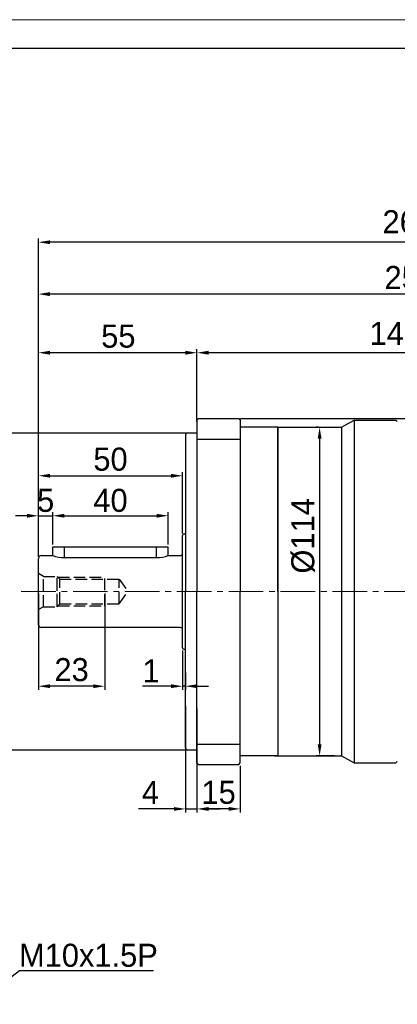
# Model space of a CAD drawing. Header units: millimetres. Extents: x 6170 to 7011, y -653 to -58.
# Tile 10 of 12: x 6459 to 6590, y -400 to -58. Entities that reach past the tile are written whole.
import ezdxf

# ---------------------------------------------------------------- set-up
doc = ezdxf.new("R2010")
doc.units = ezdxf.units.MM
doc.header["$PDSIZE"] = -5
doc.linetypes.add('JIS_02_4.0', pattern=[5.5, 4, -1.5])
doc.linetypes.add('点画线', pattern=[18, 12, -2, 2, -2])
doc.layers.get('0').update_dxf_attribs({"lineweight": 18})
doc.layers.get('Defpoints').update_dxf_attribs({"lineweight": 18})
for name, color, linetype, lineweight in [('7中心线层', 7, '点画线', 18), ('中心线01', 7, 'JIS_02_4.0', 0), ('图框_外框线', 7, 'Continuous', 18), ('尺寸线层', 3, 'Continuous', 18), ('标注线', 7, 'Continuous', 18), ('粗实线', 7, 'Continuous', 40)]:
    doc.layers.add(name, color=color, linetype=linetype, lineweight=lineweight)
doc.styles.add('工程字', font='txt')
doc.dimstyles.new('DIMSTYLE_17', dxfattribs={"dimtxt": 8, "dimasz": 12, "dimexe": 0.18, "dimexo": 0.0625, "dimgap": 0.09, "dimtad": 1, "dimtih": 1, "dimtoh": 1, "dimdec": 3, "dimdsep": 46, "dimtxsty": 'Standard', "dimblk": '_CAXARROW', "dimcen": 0.09, "dimdle": 24, "dimadec": 0, "dimazin": 0, "dimtfac": 0.7, "dimtdec": 3, "dimtofl": 0, "dimtmove": 0, "dimatfit": 3, "dimfxl": 1, "dimtolj": 1, "dimarcsym": 0})
doc.dimstyles.new('ISO-25', dxfattribs={"dimtxt": 8, "dimasz": 4, "dimexe": 1.25, "dimexo": 0.625, "dimgap": 1.7, "dimtad": 1, "dimtxsty": '工程字', "dimcen": 2, "dimdle": 8, "dimadec": 0, "dimazin": 0, "dimtfac": 1, "dimtmove": 0, "dimatfit": 3, "dimfxl": 1, "dimarcsym": 0})

# ---------------------------------------------------------------- blocks, each defined once
blk = doc.blocks.new('*D80')
at = {"layer": 'Defpoints', "color": 0}
for p in [(6534.53, -196.49), (6797.45, -196.49), (6731.53, -391.99)]:
    blk.add_point(p, dxfattribs=at)
at = {"layer": '尺寸线层', "color": 0, "lineweight": -2}
for p, q in [((6535.15, -196.49), (6798.7, -196.49)), ((6797.45, -387.99), (6797.45, -200.49)), ((6732.16, -391.99), (6798.7, -391.99))]:
    blk.add_line(p, q, dxfattribs=at)
at = {"layer": '尺寸线层', "color": 0}
for points in [[(6798.12, -200.49), (6796.79, -200.49), (6797.45, -196.49)], [(6796.79, -387.99), (6798.12, -387.99), (6797.45, -391.99)]]:
    blk.add_solid(points, dxfattribs=at)
at = {"layer": '尺寸线层', "color": 0, "insert": (6791.08, -286.06), "char_height": 8, "attachment_point": 5, "rotation": 90, "style": '工程字'}
blk.add_mtext('195,5', dxfattribs=at)
blk = doc.blocks.new('*D81')
at = {"layer": 'Defpoints', "color": 0}
for p in [(6520.03, -173.62), (6520.03, -198.51), (6666.53, -256.49)]:
    blk.add_point(p, dxfattribs=at)
at = {"layer": '尺寸线层', "color": 0, "lineweight": -2}
for p, q in [((6520.03, -197.51), (6520.03, -172.37)), ((6662.53, -173.62), (6524.03, -173.62)), ((6666.53, -255.49), (6666.53, -172.37))]:
    blk.add_line(p, q, dxfattribs=at)
at = {"layer": '尺寸线层', "color": 0}
for points in [[(6524.03, -172.95), (6524.03, -174.28), (6520.03, -173.62)], [(6662.53, -174.28), (6662.53, -172.95), (6666.53, -173.62)]]:
    blk.add_solid(points, dxfattribs=at)
at = {"layer": '尺寸线层', "color": 0, "insert": (6593.28, -167.65), "char_height": 8, "attachment_point": 5, "style": '工程字'}
blk.add_mtext('146,5', dxfattribs=at)
blk = doc.blocks.new('*D83')
at = {"layer": 'Defpoints', "color": 0}
for p in [(6465.03, -153.28), (6465.03, -245.13), (6724.03, -316.99)]:
    blk.add_point(p, dxfattribs=at)
at = {"layer": '尺寸线层', "color": 0, "lineweight": -2}
for p, q in [((6465.03, -244.5), (6465.03, -152.03)), ((6720.03, -153.28), (6469.03, -153.28)), ((6724.03, -316.37), (6724.03, -152.03))]:
    blk.add_line(p, q, dxfattribs=at)
at = {"layer": '尺寸线层', "color": 0}
for points in [[(6469.03, -152.61), (6469.03, -153.95), (6465.03, -153.28)], [(6720.03, -153.95), (6720.03, -152.61), (6724.03, -153.28)]]:
    blk.add_solid(points, dxfattribs=at)
at = {"layer": '尺寸线层', "color": 0, "insert": (6594.03, -147.58), "char_height": 8, "attachment_point": 5, "style": '工程字'}
blk.add_mtext('259', dxfattribs=at)
blk = doc.blocks.new('*D94')
at = {"layer": 'Defpoints', "color": 0}
for p in [(6465.03, -135.27), (6465.03, -245.13), (6731.53, -391.84)]:
    blk.add_point(p, dxfattribs=at)
at = {"layer": '尺寸线层', "color": 0, "lineweight": -2}
for p, q in [((6465.03, -244.5), (6465.03, -134.02)), ((6727.53, -135.27), (6469.03, -135.27)), ((6731.53, -391.21), (6731.53, -134.02))]:
    blk.add_line(p, q, dxfattribs=at)
at = {"layer": '尺寸线层', "color": 0}
for points in [[(6469.03, -134.61), (6469.03, -135.94), (6465.03, -135.27)], [(6727.53, -135.94), (6727.53, -134.61), (6731.53, -135.27)]]:
    blk.add_solid(points, dxfattribs=at)
at = {"layer": '尺寸线层', "color": 0, "insert": (6597.78, -128.9), "char_height": 8, "attachment_point": 5, "style": '工程字'}
blk.add_mtext('266,5', dxfattribs=at)
blk = doc.blocks.new('_CAXARROW')
blk.add_hatch(color=0).paths.add_polyline_path([(0, 0), (-1, 0.125), (-1, -0.125)], flags=0)
blk = doc.blocks.new('*D100')
at = {"layer": 'Defpoints', "color": 0}
for p in [(6444.73, -398.61), (6436.79, -404.7)]:
    blk.add_point(p, dxfattribs=at)
at = {"layer": '尺寸线层', "color": 0, "linetype": 'Continuous', "lineweight": -2}
for p, q in [((6458.46, -388.07), (6449.09, -395.26)), ((6504.99, -388.07), (6458.46, -388.07)), ((6440.67, -401.65), (6440.85, -401.65)), ((6440.76, -401.74), (6440.76, -401.56))]:
    blk.add_line(p, q, dxfattribs=at)
at = {"layer": '尺寸线层', "color": 0, "lineweight": -2, "xscale": 5.5, "yscale": 5.5, "zscale": 5.5, "rotation": 217.5079907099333}
blk.add_blockref('_CAXARROW', (6444.73, -398.61), dxfattribs=at)
at = {"layer": '尺寸线层', "color": 0, "insert": (6482.37, -382.77), "char_height": 8, "attachment_point": 5, "style": '工程字'}
blk.add_mtext('\\A1;\\A1;M10x1.5P', dxfattribs=at)
blk = doc.blocks.new('_FILLED')
at = {"linetype": 'ByBlock'}
blk.add_hatch(color=0, dxfattribs=at).paths.add_polyline_path([(0, 0), (-1, 0.133), (-1, -0.133)], flags=0)
blk = doc.blocks.new('*D101')
at = {"layer": 'Defpoints', "color": 0}
for p in [(6517.03, -201.49), (6449.36, -311.49), (6516.83, -311.49)]:
    blk.add_point(p, dxfattribs=at)
at = {"layer": '尺寸线层', "color": 0, "lineweight": -2}
for p, q in [((6516.4, -201.49), (6448.11, -201.49)), ((6449.36, -205.49), (6449.36, -307.49)), ((6516.2, -311.49), (6448.11, -311.49))]:
    blk.add_line(p, q, dxfattribs=at)
at = {"layer": '尺寸线层', "color": 0}
for points in [[(6450.02, -205.49), (6448.69, -205.49), (6449.36, -201.49)], [(6448.69, -307.49), (6450.02, -307.49), (6449.36, -311.49)]]:
    blk.add_solid(points, dxfattribs=at)
at = {"layer": '尺寸线层', "color": 0, "insert": (6443.66, -256.49), "char_height": 8, "attachment_point": 5, "rotation": 90, "style": '工程字'}
blk.add_mtext('%%C110h7', dxfattribs=at)
blk = doc.blocks.new('*D102')
at = {"layer": 'Defpoints', "color": 0}
for p in [(6465.03, -173.62), (6520.03, -197.29), (6465.03, -244.99)]:
    blk.add_point(p, dxfattribs=at)
at = {"layer": '尺寸线层', "color": 0, "lineweight": -2}
for p, q in [((6465.03, -244.37), (6465.03, -172.37)), ((6516.03, -173.62), (6469.03, -173.62)), ((6520.03, -196.67), (6520.03, -172.37))]:
    blk.add_line(p, q, dxfattribs=at)
at = {"layer": '尺寸线层', "color": 0}
for points in [[(6469.03, -172.95), (6469.03, -174.28), (6465.03, -173.62)], [(6516.03, -174.28), (6516.03, -172.95), (6520.03, -173.62)]]:
    blk.add_solid(points, dxfattribs=at)
at = {"layer": '尺寸线层', "color": 0, "insert": (6492.75, -167.92), "char_height": 8, "attachment_point": 5, "style": '工程字'}
blk.add_mtext('55', dxfattribs=at)
blk = doc.blocks.new('*D103')
at = {"layer": 'Defpoints', "color": 0}
for p in [(6515.03, -275.99), (6516.03, -283.59), (6515.03, -289.35)]:
    blk.add_point(p, dxfattribs=at)
at = {"layer": '尺寸线层', "color": 0, "lineweight": -2}
for p, q in [((6515.03, -276.99), (6515.03, -290.6)), ((6516.03, -284.59), (6516.03, -290.6)), ((6511.03, -289.35), (6501.17, -289.35)), ((6516.03, -289.35), (6515.03, -289.35)), ((6520.03, -289.35), (6524.03, -289.35))]:
    blk.add_line(p, q, dxfattribs=at)
at = {"layer": '尺寸线层', "color": 0}
for points in [[(6511.03, -290.01), (6511.03, -288.68), (6515.03, -289.35)], [(6520.03, -288.68), (6520.03, -290.01), (6516.03, -289.35)]]:
    blk.add_solid(points, dxfattribs=at)
at = {"layer": '尺寸线层', "color": 0, "insert": (6504.1, -284.05), "char_height": 8, "attachment_point": 5, "style": '工程字'}
blk.add_mtext('1', dxfattribs=at)
blk = doc.blocks.new('*D104')
at = {"layer": 'Defpoints', "color": 0}
for p in [(6562.83, -199.49), (6562.58, -313.49), (6568.38, -313.49)]:
    blk.add_point(p, dxfattribs=at)
at = {"layer": '尺寸线层', "color": 0, "lineweight": -2}
for p, q in [((6562.2, -199.49), (6561.33, -199.49)), ((6562.58, -203.49), (6562.58, -309.49)), ((6567.75, -313.49), (6561.33, -313.49))]:
    blk.add_line(p, q, dxfattribs=at)
at = {"layer": '尺寸线层', "color": 0}
for points in [[(6563.25, -203.49), (6561.91, -203.49), (6562.58, -199.49)], [(6561.91, -309.49), (6563.25, -309.49), (6562.58, -313.49)]]:
    blk.add_solid(points, dxfattribs=at)
at = {"layer": '尺寸线层', "color": 0, "insert": (6556.88, -237.17), "char_height": 8, "attachment_point": 5, "rotation": 90, "style": '工程字'}
blk.add_mtext('%%C114', dxfattribs=at)
blk = doc.blocks.new('*D105')
at = {"layer": 'Defpoints', "color": 0}
for p in [(6516.03, -295.69), (6520.03, -296.49), (6520.03, -331.93)]:
    blk.add_point(p, dxfattribs=at)
at = {"layer": '尺寸线层', "color": 0, "lineweight": -2}
for p, q in [((6516.03, -296.32), (6516.03, -333.18)), ((6520.03, -297.12), (6520.03, -333.18)), ((6512.03, -331.93), (6499.71, -331.93)), ((6516.03, -331.93), (6520.03, -331.93)), ((6524.03, -331.93), (6528.03, -331.93))]:
    blk.add_line(p, q, dxfattribs=at)
at = {"layer": '尺寸线层', "color": 0}
for points in [[(6512.03, -332.6), (6512.03, -331.27), (6516.03, -331.93)], [(6524.03, -331.27), (6524.03, -332.6), (6520.03, -331.93)]]:
    blk.add_solid(points, dxfattribs=at)
at = {"layer": '尺寸线层', "color": 0, "insert": (6503.87, -326.23), "char_height": 8, "attachment_point": 5, "style": '工程字'}
blk.add_mtext('4', dxfattribs=at)
blk = doc.blocks.new('*D106')
at = {"layer": 'Defpoints', "color": 0}
for p in [(6520.03, -315.99), (6535.03, -315.99), (6520.03, -331.93)]:
    blk.add_point(p, dxfattribs=at)
at = {"layer": '尺寸线层', "color": 0, "lineweight": -2}
for p, q in [((6520.03, -316.99), (6520.03, -333.18)), ((6535.03, -316.99), (6535.03, -333.18)), ((6531.03, -331.93), (6524.03, -331.93))]:
    blk.add_line(p, q, dxfattribs=at)
at = {"layer": '尺寸线层', "color": 0}
for points in [[(6524.03, -331.27), (6524.03, -332.6), (6520.03, -331.93)], [(6531.03, -332.6), (6531.03, -331.27), (6535.03, -331.93)]]:
    blk.add_solid(points, dxfattribs=at)
at = {"layer": '尺寸线层', "color": 0, "insert": (6527.53, -326.23), "char_height": 8, "attachment_point": 5, "style": '工程字'}
blk.add_mtext('15', dxfattribs=at)
blk = doc.blocks.new('*D107')
at = {"layer": 'Defpoints', "color": 0}
for p in [(6470.03, -230.2), (6470.03, -241.13), (6465.03, -245.13)]:
    blk.add_point(p, dxfattribs=at)
at = {"layer": '尺寸线层', "color": 0, "lineweight": -2}
for p, q in [((6461.03, -230.2), (6457.03, -230.2)), ((6465.03, -244.13), (6465.03, -228.95)), ((6465.03, -230.2), (6470.03, -230.2)), ((6470.03, -240.13), (6470.03, -228.95)), ((6474.03, -230.2), (6478.03, -230.2))]:
    blk.add_line(p, q, dxfattribs=at)
at = {"layer": '尺寸线层', "color": 0}
for points in [[(6461.03, -230.86), (6461.03, -229.53), (6465.03, -230.2)], [(6474.03, -229.53), (6474.03, -230.86), (6470.03, -230.2)]]:
    blk.add_solid(points, dxfattribs=at)
at = {"layer": '尺寸线层', "color": 0, "insert": (6467.53, -224.9), "char_height": 8, "attachment_point": 5, "style": '工程字'}
blk.add_mtext('5', dxfattribs=at)
blk = doc.blocks.new('*D108')
at = {"layer": 'Defpoints', "color": 0}
for p in [(6510.03, -230.2), (6470.03, -241.13), (6510.03, -241.13)]:
    blk.add_point(p, dxfattribs=at)
at = {"layer": '尺寸线层', "color": 0, "lineweight": -2}
for p, q in [((6470.03, -240.13), (6470.03, -228.95)), ((6474.03, -230.2), (6506.03, -230.2)), ((6510.03, -240.13), (6510.03, -228.95))]:
    blk.add_line(p, q, dxfattribs=at)
at = {"layer": '尺寸线层', "color": 0}
for points in [[(6474.03, -229.53), (6474.03, -230.86), (6470.03, -230.2)], [(6506.03, -230.86), (6506.03, -229.53), (6510.03, -230.2)]]:
    blk.add_solid(points, dxfattribs=at)
at = {"layer": '尺寸线层', "color": 0, "insert": (6490.03, -224.9), "char_height": 8, "attachment_point": 5, "style": '工程字'}
blk.add_mtext('40', dxfattribs=at)
blk = doc.blocks.new('*D109')
at = {"layer": 'Defpoints', "color": 0}
for p in [(6465.03, -256.49), (6488.03, -256.49), (6465.03, -289.35)]:
    blk.add_point(p, dxfattribs=at)
at = {"layer": '尺寸线层', "color": 0, "lineweight": -2}
for p, q in [((6465.03, -257.12), (6465.03, -290.6)), ((6488.03, -257.12), (6488.03, -290.6)), ((6484.03, -289.35), (6469.03, -289.35))]:
    blk.add_line(p, q, dxfattribs=at)
at = {"layer": '尺寸线层', "color": 0}
for points in [[(6469.03, -288.68), (6469.03, -290.01), (6465.03, -289.35)], [(6484.03, -290.01), (6484.03, -288.68), (6488.03, -289.35)]]:
    blk.add_solid(points, dxfattribs=at)
at = {"layer": '尺寸线层', "color": 0, "insert": (6476.53, -283.65), "char_height": 8, "attachment_point": 5, "style": '工程字'}
blk.add_mtext('23', dxfattribs=at)
blk = doc.blocks.new('*D110')
at = {"layer": 'Defpoints', "color": 0}
for p in [(6515.03, -216.31), (6515.03, -236.99), (6465.03, -244.99)]:
    blk.add_point(p, dxfattribs=at)
at = {"layer": '尺寸线层', "color": 0, "lineweight": -2}
for p, q in [((6465.03, -244.37), (6465.03, -215.06)), ((6515.03, -236.37), (6515.03, -215.06)), ((6469.03, -216.31), (6511.03, -216.31))]:
    blk.add_line(p, q, dxfattribs=at)
at = {"layer": '尺寸线层', "color": 0}
for points in [[(6469.03, -215.65), (6469.03, -216.98), (6465.03, -216.31)], [(6511.03, -216.98), (6511.03, -215.65), (6515.03, -216.31)]]:
    blk.add_solid(points, dxfattribs=at)
at = {"layer": '尺寸线层', "color": 0, "insert": (6490.03, -210.61), "char_height": 8, "attachment_point": 5, "style": '工程字'}
blk.add_mtext('50', dxfattribs=at)

msp = doc.modelspace()

# ---------------------------------------------------------------- linework, layer by layer
at = {"layer": '7中心线层'}
msp.add_line((6459.0294, -256.4919), (6666.5318, -256.4919), dxfattribs=at)
at = {"layer": '中心线01', "color": 0, "lineweight": 25}
for p, q in [((6466.7615, -251.2419), (6465.0294, -250.2419)), ((6466.7615, -261.7419), (6466.7615, -251.2419)), ((6466.7615, -251.2419), (6471.5294, -251.2419)), ((6471.5294, -261.7419), (6471.5294, -251.2419)), ((6471.5294, -261.2419), (6471.5294, -251.2419)), ((6471.5294, -251.2419), (6472.4183, -252.2419)), ((6471.7517, -251.4919), (6488.0294, -251.4919)), ((6472.4183, -260.7419), (6472.4183, -252.2419)), ((6472.4183, -252.2419), (6493.0294, -252.2419)), ((6488.0294, -261.4919), (6488.0294, -251.4919)), ((6493.0294, -260.7419), (6493.0294, -252.2419)), ((6493.0294, -252.2419), (6496.1173, -256.4919)), ((6493.0294, -260.7419), (6496.1173, -256.4919)), ((6466.7615, -261.7419), (6465.0294, -262.7419)), ((6466.7615, -261.7419), (6471.5294, -261.7419)), ((6471.5294, -261.7419), (6472.4183, -260.7419)), ((6471.7517, -261.4919), (6488.0294, -261.4919)), ((6472.4183, -260.7419), (6493.0294, -260.7419))]:
    msp.add_line(p, q, dxfattribs=at)
at = {"layer": '图框_外框线', "color": 3}
msp.add_lwpolyline([(6169.6251, -653.3161), (7011.4203, -653.3161), (7011.4203, -58.0467), (6169.6251, -58.0467)], close=True, dxfattribs=at)
at = {"layer": '图框_外框线', "color": 3, "lineweight": 25}
msp.add_lwpolyline([(6219.732, -643.2948), (7001.3989, -643.2948), (7001.3989, -68.0681), (6219.732, -68.0681)], close=True, dxfattribs=at)
at = {"layer": '标注线', "lineweight": 30}
msp.add_line((6474.0294, -244.6492), (6506.0294, -244.6492), dxfattribs=at)
for centre, start, end in [((6473.6819, -234.2641), 249.420441, 271.916634), ((6506.377, -234.2641), 268.083366, 290.579559)]:
    msp.add_arc(centre, 10.3909, start, end, dxfattribs=at)
at = {"layer": '粗实线', "lineweight": 30}
for p, q in [((6520.0295, -196.9919), (6520.5295, -196.4919)), ((6520.0295, -196.9919), (6520.0295, -256.4919)), ((6520.5295, -196.4919), (6534.5295, -196.4919)), ((6534.5295, -196.4919), (6535.0295, -196.9919)), ((6535.0295, -196.9919), (6535.0295, -256.4919)), ((6570.1995, -199.4919), (6574.5295, -196.9919)), ((6574.5295, -196.9919), (6589.0295, -196.9919)), ((6574.5295, -196.9919), (6589.0295, -196.9919)), ((6574.6126, -196.9919), (6574.6126, -315.9919)), ((6589.5295, -197.4919), (6589.0295, -196.9919)), ((6520.0295, -201.4919), (6516.8295, -201.4919)), ((6548.0295, -199.4918), (6535.0295, -199.4918)), ((6548.0295, -256.4919), (6548.0295, -199.4918)), ((6548.0295, -199.4919), (6570.1995, -199.4919)), ((6548.0295, -199.4919), (6548.0295, -313.4919)), ((6570.1995, -199.4919), (6570.1995, -313.4919)), ((6516.0295, -202.2919), (6516.0295, -256.4919)), ((6520.0295, -203.5769), (6535.0295, -203.5769)), ((6515.0294, -275.9919), (6515.0294, -236.9919)), ((6515.5294, -236.4919), (6516.0295, -236.4919)), ((6470.0294, -240.9919), (6510.0294, -240.9919)), ((6470.0294, -243.9919), (6470.0294, -240.9919)), ((6474.0294, -244.6492), (6474.0294, -240.9919)), ((6506.0294, -244.6492), (6506.0294, -240.9919)), ((6510.0294, -243.9919), (6510.0294, -240.9919)), ((6465.0294, -267.9919), (6465.0294, -244.9919)), ((6466.0294, -243.9919), (6470.0294, -243.9919)), ((6510.0294, -243.9919), (6514.2294, -243.9919)), ((6516.0295, -310.6919), (6516.0295, -256.4919)), ((6520.0295, -315.9919), (6520.0295, -256.4919)), ((6535.0295, -315.9919), (6535.0295, -256.4919)), ((6548.0295, -256.4919), (6548.0295, -313.492)), ((6514.2294, -268.9919), (6466.0294, -268.9919)), ((6515.5294, -276.4919), (6516.0295, -276.4919)), ((6520.0295, -309.4069), (6535.0295, -309.4069)), ((6520.0295, -311.4919), (6516.8295, -311.4919)), ((6548.0295, -313.492), (6535.0295, -313.492)), ((6547.0295, -313.4919), (6570.1995, -313.4919)), ((6570.1995, -313.4919), (6574.5295, -315.9919)), ((6520.0295, -315.9919), (6520.5295, -316.4919)), ((6520.5295, -316.4919), (6534.5295, -316.4919)), ((6534.5295, -316.4919), (6535.0295, -315.9919)), ((6574.5295, -315.9919), (6589.0295, -315.9919)), ((6574.5295, -315.9919), (6589.0295, -315.9919)), ((6589.5295, -315.4919), (6589.0295, -315.9919))]:
    msp.add_line(p, q, dxfattribs=at)
for centre, radius, start, end in [((6516.8295, -202.2919), 0.8, 90, 180), ((6515.5294, -236.9919), 0.5, 90, 180), ((6466.0294, -244.9919), 1, 90, 180), ((6514.2294, -243.1919), 0.8, 270, 0), ((6466.0294, -267.9919), 1, 180, 270), ((6514.2294, -269.7919), 0.8, 0, 90), ((6515.5294, -275.9919), 0.5, 180, 270), ((6516.8295, -310.6919), 0.8, 180, 270)]:
    msp.add_arc(centre, radius, start, end, dxfattribs=at)

# ---------------------------------------------------------------- dimensions: what is measured, and where the dimension line sits
at = {"layer": '尺寸线层'}
for base, p1, p2, picture, middle in [((6465.0294, -135.2728), (6731.5318, -391.8353), (6465.0294, -245.1269), '*D94', (6597.7827, -135.2728)), ((6465.0294, -153.2799), (6724.0295, -316.9919), (6465.0294, -245.1269), '*D83', (6594.0315, -153.2799)), ((6515.0294, -216.3127), (6465.0294, -244.9919), (6515.0294, -236.9919), '*D110', (6490.0294, -216.3127)), ((6520.0295, -331.9344), (6516.0295, -295.6919), (6520.0295, -296.4919), '*D105', (6503.8714, -331.9344))]:
    dim = msp.add_linear_dim(base=base, p1=p1, p2=p2, dimstyle='ISO-25', dxfattribs=at)
    dim.commit()
    dim.dimension.update_dxf_attribs({"geometry": picture, "text_midpoint": middle, "dimtype": 160})
for base, p1, p2, override, picture, middle in [((6465.0294, -173.6166), (6520.0295, -197.2919), (6465.0294, -244.9919), {"dimtxsty": '工程字'}, '*D102', (6492.755, -173.6166)), ((6520.0295, -173.6166), (6666.5318, -256.4919), (6520.0295, -198.5118), {"dimexo": 1, "dimgap": 1.3}, '*D81', (6593.2806, -173.6166)), ((6470.0294, -230.1957), (6465.0294, -245.1269), (6470.0294, -241.1269), {"dimexo": 1, "dimgap": 1.3}, '*D107', (6467.5294, -230.1957)), ((6510.0294, -230.1957), (6470.0294, -241.1269), (6510.0294, -241.1269), {"dimexo": 1, "dimgap": 1.3}, '*D108', (6490.0294, -230.1957)), ((6465.0294, -289.3474), (6488.0294, -256.4919), (6465.0294, -256.4919), {"dimtxsty": '工程字'}, '*D109', (6476.5294, -289.3474)), ((6515.0294, -289.3474), (6516.0295, -283.5919), (6515.0294, -275.9919), {"dimexo": 1, "dimgap": 1.3}, '*D103', (6504.0982, -289.3474))]:
    dim = msp.add_linear_dim(base=base, p1=p1, p2=p2, dimstyle='ISO-25', override=override, dxfattribs=at)
    dim.commit()
    dim.dimension.update_dxf_attribs({"geometry": picture, "text_midpoint": middle, "dimtype": 160})
dim = msp.add_linear_dim(base=(6797.452, -196.4919), p1=(6731.5318, -391.9919), p2=(6534.5295, -196.4919), angle=90, dimstyle='ISO-25', override={"dimtxsty": '工程字'}, dxfattribs=at)
dim.commit()
dim.dimension.update_dxf_attribs({"geometry": '*D80', "text_midpoint": (6797.452, -286.0572), "dimtype": 160})
dim = msp.add_linear_dim(base=(6449.356, -311.4919), p1=(6517.0295, -201.4919), p2=(6516.8295, -311.4919), angle=90, text='%%C<>h7', dimstyle='ISO-25', override={"dimtxsty": '工程字'}, dxfattribs=at)
dim.commit()
dim.dimension.update_dxf_attribs({"geometry": '*D101', "text_midpoint": (6449.356, -256.4919), "dimtype": 160})
dim = msp.add_linear_dim(base=(6562.5801, -313.4919), p1=(6562.8252, -199.4919), p2=(6568.3776, -313.4919), angle=90, text='%%C<>', dimstyle='ISO-25', dxfattribs=at)
dim.commit()
dim.dimension.update_dxf_attribs({"geometry": '*D104', "text_midpoint": (6562.5801, -237.1675), "dimtype": 160})
dim = msp.add_linear_dim(base=(6520.0295, -331.9344), p1=(6535.0295, -315.9919), p2=(6520.0295, -315.9919), dimstyle='ISO-25', override={"dimexo": 1, "dimtxsty": '工程字'}, dxfattribs=at)
dim.commit()
dim.dimension.update_dxf_attribs({"geometry": '*D106', "text_midpoint": (6527.5295, -326.2344)})
at = {"layer": '尺寸线层', "linetype": 'Continuous'}
dim = msp.add_diameter_dim_2p(p1=(6436.7948, -404.696), p2=(6444.7274, -398.6073), text='\\A1;M10x1.5P', dimstyle='DIMSTYLE_17', override={"dimtxt": 8, "dimasz": 5.5, "dimgap": 1.3, "dimtxsty": '工程字', "dimtol": 0, "dimldrblk": '_FILLED'}, dxfattribs=at)
dim.commit()
dim.dimension.update_dxf_attribs({"geometry": '*D100', "text_midpoint": (6482.3708, -388.0697), "dimtype": 163})

doc.saveas('drawing.dxf')
